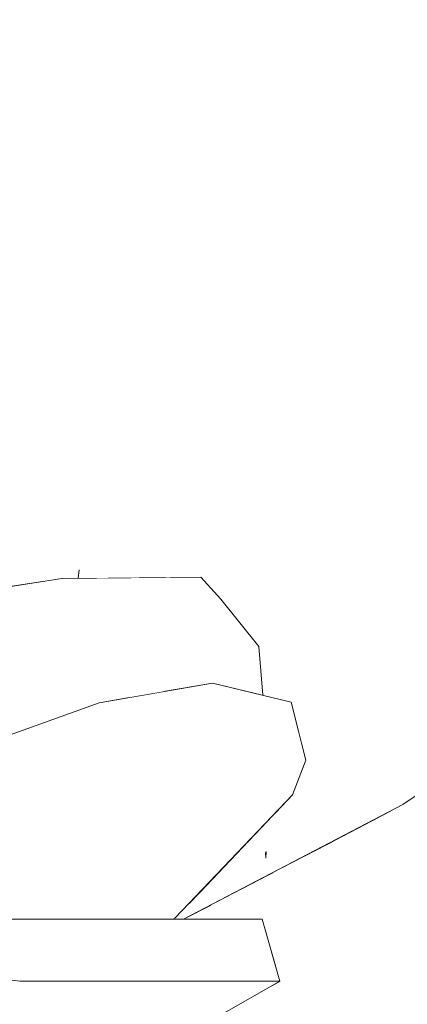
# Model space of a CAD drawing. Header units: millimetres. Extents: x 90539 to 127778, y -34922 to 14506.
# Tile 106 of 256: x 111336 to 111394, y 117 to 264. Entities that reach past the tile are written whole.
import ezdxf

# ---------------------------------------------------------------- set-up
doc = ezdxf.new("R2010")
doc.units = ezdxf.units.MM
doc.header["$MEASUREMENT"] = 0
doc.linetypes.add('Wipeout_Contour', pattern=[1000, 0, -1000])
for name, color, linetype in [('Nowe_A-Niepełnosprawni', 7, 'Continuous'), ('Nowe_A-Wymiary-Wewnętrzne', 7, 'Continuous'), ('Nowe_A-Wymiary-Zewnętrzne', 7, 'Continuous'), ('Nowe_A-Ściany-Działowe', 7, 'Continuous')]:
    doc.layers.add(name, color=color, linetype=linetype)
for name, color, linetype, lineweight in [('Nowe_A-Niepełnosprawni_Nr_pióra__4', 7, 'Continuous', 13), ('Nowe_A-Wymiary-Wewnętrzne_Nr_pióra__46', 5, 'Continuous', 15), ('Nowe_A-Wymiary-Zewnętrzne_Nr_pióra__46', 5, 'Continuous', 15)]:
    doc.layers.add(name, color=color, linetype=linetype, lineweight=lineweight)
for name, color, linetype, lineweight, true_color in [('Nowe_A-Wymiary-Wewnętrzne_Nr_pióra__45', 7, 'Continuous', 15, 0x40a5ff), ('Nowe_A-Wymiary-Wewnętrzne_Nr_pióra__85', 7, 'Continuous', 13, 0x80c2ff), ('Nowe_A-Wymiary-Zewnętrzne_Nr_pióra__45', 7, 'Continuous', 15, 0x40a5ff), ('Nowe_A-Wymiary-Zewnętrzne_Nr_pióra__85', 7, 'Continuous', 13, 0x80c2ff)]:
    doc.layers.add(name, color=color, linetype=linetype, lineweight=lineweight, true_color=true_color)
doc.styles.add('STYL_AUTOMATYCZNY_2', font='arial.ttf')
doc.dimstyles.new('STYL_AUTOMATYCZNY__1', dxfattribs={"dimtxt": 125, "dimasz": 47.5, "dimexe": 0.18, "dimexo": 20, "dimgap": 0, "dimtad": 1, "dimdec": 1, "dimlfac": 0.1, "dimzin": 0, "dimdsep": 46, "dimtxsty": 'STYL_AUTOMATYCZNY_2', "dimblk": 'ARROWHEAD_11', "dimblk1": 'ARROWHEAD_11', "dimblk2": 'ARROWHEAD_11', "dimcen": 0.09, "dimclrd": 256, "dimclre": 256, "dimclrt": 5, "dimadec": 1, "dimazin": 0, "dimtfac": 1, "dimtdec": 4, "dimtmove": 0, "dimatfit": 3, "dimfxl": 0, "dimtolj": 1, "dimtzin": 0, "dimarcsym": 0})

# ---------------------------------------------------------------- blocks, each defined once
blk = doc.blocks.new('ElemPrzekroju_23')
at = {"color": 254, "linetype": 'Wipeout_Contour', "lineweight": 0, "ltscale": 445459.309022}
blk.add_wipeout([(111357.17, 163.35), (111364.5, 164.61), (111371.47, 162.95), (111365.79, 177.21)], dxfattribs=at).dxf.layer = 'Nowe_A-Niepełnosprawni'
at = {"color": 254, "linetype": 'Wipeout_Contour', "lineweight": 0, "ltscale": 445237.143082}
blk.add_wipeout([(111243.9, 67.56), (111282.8, 67.56), (111374.58, 120), (111335.69, 120)], dxfattribs=at).dxf.layer = 'Nowe_A-Niepełnosprawni'
at = {"color": 254, "linetype": 'Wipeout_Contour', "lineweight": 0, "ltscale": 445426.645609}
blk.add_wipeout([(111365.79, 177.21), (111346.47, 176.02), (111356.78, 163.28), (111357.17, 163.35)], dxfattribs=at).dxf.layer = 'Nowe_A-Niepełnosprawni'
at = {"color": 254, "linetype": 'Wipeout_Contour', "lineweight": 0, "ltscale": 779277.915263}
blk.add_wipeout([(111289.29, 133.91), (111282.74, 138.26), (111289.86, 125.79), (111335.69, 120), (111374.58, 120), (111371.93, 129.27), (111333.04, 129.27)], dxfattribs=at).dxf.layer = 'Nowe_A-Niepełnosprawni'
at = {"layer": 'Nowe_A-Niepełnosprawni_Nr_pióra__4', "color": 7, "linetype": 'Continuous', "lineweight": 13}
blk.add_line((111289.86, 125.79), (111335.69, 120), dxfattribs=at)
at = {"color": 254, "linetype": 'Wipeout_Contour', "lineweight": 0, "ltscale": 556672.727842}
blk.add_wipeout([(111300.25, 132.75), (111333.04, 129.27), (111357.57, 129.27), (111358.93, 129.48), (111322.97, 144.79)], dxfattribs=at).dxf.layer = 'Nowe_A-Niepełnosprawni'
at = {"color": 254, "linetype": 'Wipeout_Contour', "lineweight": 0, "ltscale": 668213.54534}
blk.add_wipeout([(111364.07, 130.43), (111364.02, 129.27), (111368.6, 129.27), (111377.61, 133.89), (111373.53, 136.26), (111364.31, 131.43)], dxfattribs=at).dxf.layer = 'Nowe_A-Niepełnosprawni'
at = {"color": 254, "linetype": 'Wipeout_Contour', "lineweight": 0, "ltscale": 334150.705868}
blk.add_wipeout([(111388.46, 125.45), (111359.98, 97.62), (111402.27, 114.04)], dxfattribs=at).dxf.layer = 'Nowe_A-Niepełnosprawni'
at = {"color": 254, "linetype": 'Wipeout_Contour', "lineweight": 0, "ltscale": 445490.945345}
blk.add_wipeout([(111377.61, 133.89), (111368.6, 129.27), (111371.93, 129.27), (111372.28, 128.05)], dxfattribs=at).dxf.layer = 'Nowe_A-Niepełnosprawni'
at = {"color": 254, "linetype": 'Wipeout_Contour', "lineweight": 0, "ltscale": 334092.780287}
blk.add_wipeout([(111364.19, 131.36), (111364.07, 130.43), (111364.31, 131.43)], dxfattribs=at).dxf.layer = 'Nowe_A-Niepełnosprawni'
at = {"color": 254, "linetype": 'Wipeout_Contour', "lineweight": 0, "ltscale": 445480.95758}
blk.add_wipeout([(111358.91, 111.05), (111359.98, 97.62), (111388.46, 125.45), (111372.88, 119.03)], dxfattribs=at).dxf.layer = 'Nowe_A-Niepełnosprawni'
at = {"color": 254, "linetype": 'Wipeout_Contour', "lineweight": 0, "ltscale": 668384.769778}
blk.add_wipeout([(111389.08, 144.08), (111402.27, 114.04), (111410.67, 157.84), (111396.44, 148.77), (111392.99, 146.46), (111392.03, 145.96)], dxfattribs=at).dxf.layer = 'Nowe_A-Niepełnosprawni'
at = {"color": 254, "linetype": 'Wipeout_Contour', "lineweight": 0, "ltscale": 334134.313538}
blk.add_wipeout([(111382.86, 141.15), (111373.53, 136.26), (111377.61, 133.89)], dxfattribs=at).dxf.layer = 'Nowe_A-Niepełnosprawni'
at = {"color": 254, "linetype": 'Wipeout_Contour', "lineweight": 0, "ltscale": 334180.489041}
blk.add_wipeout([(111402.27, 114.04), (111389.08, 144.08), (111388.46, 125.45)], dxfattribs=at).dxf.layer = 'Nowe_A-Niepełnosprawni'
at = {"color": 254, "linetype": 'Wipeout_Contour', "lineweight": 0, "ltscale": 556887.156853}
blk.add_wipeout([(111377.61, 133.89), (111372.28, 128.05), (111374.58, 120), (111372.88, 119.03), (111388.46, 125.45)], dxfattribs=at).dxf.layer = 'Nowe_A-Niepełnosprawni'
at = {"layer": 'Nowe_A-Niepełnosprawni_Nr_pióra__4', "color": 7, "linetype": 'Continuous', "lineweight": 13}
for p in [(111282.8, 67.56), (111335.69, 120)]:
    blk.add_line(p, (111374.58, 120), dxfattribs=at)
at = {"color": 254, "linetype": 'Wipeout_Contour', "lineweight": 0, "ltscale": 334154.953745}
blk.add_wipeout([(111389.08, 144.08), (111377.61, 133.89), (111388.46, 125.45)], dxfattribs=at).dxf.layer = 'Nowe_A-Niepełnosprawni'
at = {"color": 254, "linetype": 'Wipeout_Contour', "lineweight": 0, "ltscale": 334170.935444}
blk.add_wipeout([(111389.05, 144.39), (111389.08, 144.08), (111392.03, 145.96)], dxfattribs=at).dxf.layer = 'Nowe_A-Niepełnosprawni'
at = {"color": 254, "linetype": 'Wipeout_Contour', "lineweight": 0, "ltscale": 445538.500076}
blk.add_wipeout([(111382.86, 141.15), (111377.61, 133.89), (111389.08, 144.08), (111389.05, 144.39)], dxfattribs=at).dxf.layer = 'Nowe_A-Niepełnosprawni'
at = {"color": 254, "linetype": 'Wipeout_Contour', "lineweight": 0, "ltscale": 334080.448859}
blk.add_wipeout([(111342.7, 152.24), (111358.93, 129.48), (111378.49, 153.08)], dxfattribs=at).dxf.layer = 'Nowe_A-Niepełnosprawni'
at = {"color": 254, "linetype": 'Wipeout_Contour', "lineweight": 0, "ltscale": 334091.941532}
blk.add_wipeout([(111342.7, 152.24), (111378.49, 153.08), (111370.71, 157.09)], dxfattribs=at).dxf.layer = 'Nowe_A-Niepełnosprawni'
at = {"color": 254, "linetype": 'Wipeout_Contour', "lineweight": 0, "ltscale": 334075.054732}
blk.add_wipeout([(111357.57, 129.27), (111358.59, 129.27), (111358.93, 129.48)], dxfattribs=at).dxf.layer = 'Nowe_A-Niepełnosprawni'
at = {"color": 254, "linetype": 'Wipeout_Contour', "lineweight": 0, "ltscale": 334102.278558}
blk.add_wipeout([(111360.89, 157.23), (111376.27, 161.8), (111364.5, 164.61)], dxfattribs=at).dxf.layer = 'Nowe_A-Niepełnosprawni'
at = {"color": 254, "linetype": 'Wipeout_Contour', "lineweight": 0, "ltscale": 334051.712484}
blk.add_wipeout([(111360.89, 157.23), (111347.56, 161.7), (111342.7, 152.24)], dxfattribs=at).dxf.layer = 'Nowe_A-Niepełnosprawni'
at = {"color": 254, "linetype": 'Wipeout_Contour', "lineweight": 0, "ltscale": 334125.596939}
blk.add_wipeout([(111370.71, 157.09), (111378.49, 153.08), (111376.27, 161.8)], dxfattribs=at).dxf.layer = 'Nowe_A-Niepełnosprawni'
at = {"color": 254, "linetype": 'Wipeout_Contour', "lineweight": 0, "ltscale": 445379.104707}
blk.add_wipeout([(111329.16, 171.56), (111351.69, 162.41), (111352.02, 162.47), (111346.47, 176.02)], dxfattribs=at).dxf.layer = 'Nowe_A-Niepełnosprawni'
at = {"color": 254, "linetype": 'Wipeout_Contour', "lineweight": 0, "ltscale": 334113.777664}
blk.add_wipeout([(111378.49, 153.08), (111358.93, 129.48), (111376.48, 147.92)], dxfattribs=at).dxf.layer = 'Nowe_A-Niepełnosprawni'
at = {"color": 254, "linetype": 'Wipeout_Contour', "lineweight": 0, "ltscale": 333988.329536}
blk.add_wipeout([(111312.29, 173.03), (111329.16, 171.56), (111346.47, 176.02)], dxfattribs=at).dxf.layer = 'Nowe_A-Niepełnosprawni'
at = {"color": 254, "linetype": 'Wipeout_Contour', "lineweight": 0, "ltscale": 334018.350741}
blk.add_wipeout([(111342.7, 152.24), (111347.56, 161.7), (111328.02, 154.63)], dxfattribs=at).dxf.layer = 'Nowe_A-Niepełnosprawni'
at = {"color": 254, "linetype": 'Wipeout_Contour', "lineweight": 0, "ltscale": 445451.867498}
blk.add_wipeout([(111364.19, 131.36), (111360.2, 129.27), (111364.02, 129.27), (111364.07, 130.43)], dxfattribs=at).dxf.layer = 'Nowe_A-Niepełnosprawni'
at = {"color": 254, "linetype": 'Wipeout_Contour', "lineweight": 0, "ltscale": 333957.20698}
blk.add_wipeout([(111312.29, 173.03), (111341.99, 180.3), (111302.27, 174.09)], dxfattribs=at).dxf.layer = 'Nowe_A-Niepełnosprawni'
at = {"color": 254, "linetype": 'Wipeout_Contour', "lineweight": 0, "ltscale": 445358.346075}
blk.add_wipeout([(111329.16, 171.56), (111329.29, 155.09), (111347.56, 161.7), (111351.69, 162.41)], dxfattribs=at).dxf.layer = 'Nowe_A-Niepełnosprawni'
at = {"color": 254, "linetype": 'Wipeout_Contour', "lineweight": 0, "ltscale": 334024.820133}
blk.add_wipeout([(111342.7, 152.24), (111322.97, 144.79), (111358.93, 129.48)], dxfattribs=at).dxf.layer = 'Nowe_A-Niepełnosprawni'
at = {"color": 254, "linetype": 'Wipeout_Contour', "lineweight": 0, "ltscale": 334070.61105}
blk.add_wipeout([(111341.99, 180.3), (111365.79, 177.21), (111362.77, 180.47)], dxfattribs=at).dxf.layer = 'Nowe_A-Niepełnosprawni'
at = {"color": 254, "linetype": 'Wipeout_Contour', "lineweight": 0, "ltscale": 334073.010141}
blk.add_wipeout([(111347.56, 161.7), (111360.89, 157.23), (111364.5, 164.61)], dxfattribs=at).dxf.layer = 'Nowe_A-Niepełnosprawni'
at = {"color": 254, "linetype": 'Wipeout_Contour', "lineweight": 0, "ltscale": 333994.237523}
blk.add_wipeout([(111342.7, 152.24), (111328.02, 154.63), (111322.97, 144.79)], dxfattribs=at).dxf.layer = 'Nowe_A-Niepełnosprawni'
at = {"color": 254, "linetype": 'Wipeout_Contour', "lineweight": 0, "ltscale": 445480.43531}
blk.add_wipeout([(111365.79, 177.21), (111371.47, 162.95), (111372.05, 162.81), (111371.43, 170.12)], dxfattribs=at).dxf.layer = 'Nowe_A-Niepełnosprawni'
at = {"color": 254, "linetype": 'Wipeout_Contour', "lineweight": 0, "ltscale": 334108.078177}
blk.add_wipeout([(111376.27, 161.8), (111360.89, 157.23), (111370.71, 157.09)], dxfattribs=at).dxf.layer = 'Nowe_A-Niepełnosprawni'
at = {"color": 254, "linetype": 'Wipeout_Contour', "lineweight": 0, "ltscale": 334195.253998}
blk.add_wipeout([(111376.61, 195.57), (111392.99, 146.46), (111425.06, 194.15)], dxfattribs=at).dxf.layer = 'Nowe_A-Niepełnosprawni'
at = {"color": 254, "linetype": 'Wipeout_Contour', "lineweight": 0, "ltscale": 334054.995638}
blk.add_wipeout([(111365.79, 177.21), (111341.99, 180.3), (111346.47, 176.02)], dxfattribs=at).dxf.layer = 'Nowe_A-Niepełnosprawni'
at = {"color": 254, "linetype": 'Wipeout_Contour', "lineweight": 0, "ltscale": 334074.481827}
blk.add_wipeout([(111342.7, 152.24), (111370.71, 157.09), (111360.89, 157.23)], dxfattribs=at).dxf.layer = 'Nowe_A-Niepełnosprawni'
at = {"color": 254, "linetype": 'Wipeout_Contour', "lineweight": 0, "ltscale": 334000.80205}
blk.add_wipeout([(111341.99, 180.3), (111312.29, 173.03), (111346.47, 176.02)], dxfattribs=at).dxf.layer = 'Nowe_A-Niepełnosprawni'
at = {"color": 254, "linetype": 'Wipeout_Contour', "lineweight": 0, "ltscale": 334055.608187}
blk.add_wipeout([(111356.78, 163.28), (111346.47, 176.02), (111352.02, 162.47)], dxfattribs=at).dxf.layer = 'Nowe_A-Niepełnosprawni'
at = {"color": 254, "linetype": 'Wipeout_Contour', "lineweight": 0, "ltscale": 1113687.403281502}
blk.add_wipeout([(111344.56, 181.6), (111346.3, 180.34), (111362.77, 180.47), (111365.79, 177.21), (111371.43, 170.12), (111372.05, 162.81), (111376.27, 161.8), (111377.27, 157.86), (111392.99, 146.46), (111376.61, 195.57)], dxfattribs=at).dxf.layer = 'Nowe_A-Niepełnosprawni'
at = {"layer": 'Nowe_A-Niepełnosprawni_Nr_pióra__4', "color": 7, "linetype": 'Continuous', "lineweight": 13}
for p, q in [((111365.79, 177.21), (111362.77, 180.47)), ((111365.79, 177.21), (111371.43, 170.12)), ((111372.05, 162.81), (111371.43, 170.12)), ((111364.5, 164.61), (111347.56, 161.7)), ((111376.27, 161.8), (111364.5, 164.61)), ((111347.56, 161.7), (111328.02, 154.63))]:
    blk.add_line(p, q, dxfattribs=at)
at = {"color": 254, "linetype": 'Wipeout_Contour', "lineweight": 0, "ltscale": 445351.454753}
blk.add_wipeout([(111344.56, 181.6), (111333.2, 263.97), (111333.64, 178.99), (111338.84, 179.81)], dxfattribs=at).dxf.layer = 'Nowe_A-Niepełnosprawni'
at = {"color": 254, "linetype": 'Wipeout_Contour', "lineweight": 0, "ltscale": 334236.722202}
blk.add_wipeout([(111376.61, 195.57), (111425.06, 194.15), (111434.81, 228.84)], dxfattribs=at).dxf.layer = 'Nowe_A-Niepełnosprawni'
at = {"color": 254, "linetype": 'Wipeout_Contour', "lineweight": 0, "ltscale": 556900.034642}
blk.add_wipeout([(111376.48, 147.92), (111373.41, 144.7), (111392.99, 146.46), (111377.27, 157.86), (111378.49, 153.08)], dxfattribs=at).dxf.layer = 'Nowe_A-Niepełnosprawni'
at = {"layer": 'Nowe_A-Niepełnosprawni_Nr_pióra__4', "color": 7, "linetype": 'Continuous', "lineweight": 13}
for p, q in [((111378.49, 153.08), (111376.27, 161.8)), ((111376.48, 147.92), (111378.49, 153.08))]:
    blk.add_line(p, q, dxfattribs=at)
at = {"color": 254, "linetype": 'Wipeout_Contour', "lineweight": 0, "ltscale": 334059.332228}
blk.add_wipeout([(111333.2, 263.97), (111344.56, 181.6), (111380.63, 219.38)], dxfattribs=at).dxf.layer = 'Nowe_A-Niepełnosprawni'
at = {"color": 254, "linetype": 'Wipeout_Contour', "lineweight": 0, "ltscale": 668205.827157}
blk.add_wipeout([(111358.59, 129.27), (111360.2, 129.27), (111392.99, 146.46), (111372.48, 138.44), (111360.68, 131.32), (111358.93, 129.48)], dxfattribs=at).dxf.layer = 'Nowe_A-Niepełnosprawni'
at = {"layer": 'Nowe_A-Niepełnosprawni_Nr_pióra__4', "color": 7, "linetype": 'Continuous', "lineweight": 13}
for p, q in [((111371.93, 129.27), (111333.04, 129.27)), ((111358.59, 129.27), (111358.93, 129.48)), ((111374.58, 120), (111371.93, 129.27))]:
    blk.add_line(p, q, dxfattribs=at)
at = {"color": 254, "linetype": 'Wipeout_Contour', "lineweight": 0, "ltscale": 334128.777787}
blk.add_wipeout([(111393.65, 277.81), (111353.68, 306.71), (111380.63, 219.38)], dxfattribs=at).dxf.layer = 'Nowe_A-Niepełnosprawni'
at = {"color": 254, "linetype": 'Wipeout_Contour', "lineweight": 0, "ltscale": 334243.850543}
blk.add_wipeout([(111392.99, 146.46), (111425.89, 168.46), (111425.06, 194.15)], dxfattribs=at).dxf.layer = 'Nowe_A-Niepełnosprawni'
at = {"color": 254, "linetype": 'Wipeout_Contour', "lineweight": 0, "ltscale": 334036.711735}
blk.add_wipeout([(111346.3, 180.34), (111344.56, 181.6), (111345.39, 180.33)], dxfattribs=at).dxf.layer = 'Nowe_A-Niepełnosprawni'
at = {"color": 254, "linetype": 'Wipeout_Contour', "lineweight": 0, "ltscale": 334068.535985}
blk.add_wipeout([(111333.2, 263.97), (111380.63, 219.38), (111353.68, 306.71)], dxfattribs=at).dxf.layer = 'Nowe_A-Niepełnosprawni'
at = {"color": 254, "linetype": 'Wipeout_Contour', "lineweight": 0, "ltscale": 445369.869513}
blk.add_wipeout([(111344.56, 181.6), (111338.84, 179.81), (111341.99, 180.3), (111344.43, 180.32)], dxfattribs=at).dxf.layer = 'Nowe_A-Niepełnosprawni'
at = {"color": 254, "linetype": 'Wipeout_Contour', "lineweight": 0, "ltscale": 668247.033844}
blk.add_wipeout([(111362, 132.7), (111372.46, 139.28), (111372.48, 138.44), (111372.55, 139.41), (111392.99, 146.46), (111373.41, 144.7)], dxfattribs=at).dxf.layer = 'Nowe_A-Niepełnosprawni'
at = {"layer": 'Nowe_A-Niepełnosprawni_Nr_pióra__4', "color": 7, "linetype": 'Continuous', "lineweight": 13}
blk.add_line((111302.27, 174.09), (111341.99, 180.3), dxfattribs=at)
at = {"color": 254, "linetype": 'Wipeout_Contour', "lineweight": 0, "ltscale": 334206.03697}
blk.add_wipeout([(111376.61, 195.57), (111434.81, 228.84), (111393.65, 277.81)], dxfattribs=at).dxf.layer = 'Nowe_A-Niepełnosprawni'
at = {"color": 254, "linetype": 'Wipeout_Contour', "lineweight": 0, "ltscale": 334035.1757}
blk.add_wipeout([(111344.56, 181.6), (111344.43, 180.32), (111345.39, 180.33)], dxfattribs=at).dxf.layer = 'Nowe_A-Niepełnosprawni'
at = {"color": 254, "linetype": 'Wipeout_Contour', "lineweight": 0, "ltscale": 334138.783582}
blk.add_wipeout([(111372.55, 139.41), (111372.48, 138.44), (111392.99, 146.46)], dxfattribs=at).dxf.layer = 'Nowe_A-Niepełnosprawni'
at = {"layer": 'Nowe_A-Niepełnosprawni_Nr_pióra__4', "color": 7, "linetype": 'Continuous', "lineweight": 13}
for p, q in [((111341.99, 180.3), (111362.77, 180.47)), ((111425.89, 168.46), (111392.99, 146.46))]:
    blk.add_line(p, q, dxfattribs=at)
at = {"color": 254, "linetype": 'Wipeout_Contour', "lineweight": 0, "ltscale": 334151.895981}
blk.add_wipeout([(111393.65, 277.81), (111380.63, 219.38), (111376.61, 195.57)], dxfattribs=at).dxf.layer = 'Nowe_A-Niepełnosprawni'
at = {"color": 254, "linetype": 'Wipeout_Contour', "lineweight": 0, "ltscale": 445467.835996}
blk.add_wipeout([(111362, 132.7), (111360.68, 131.32), (111372.48, 138.44), (111372.46, 139.28)], dxfattribs=at).dxf.layer = 'Nowe_A-Niepełnosprawni'
at = {"layer": 'Nowe_A-Niepełnosprawni_Nr_pióra__4', "color": 7, "linetype": 'Continuous', "lineweight": 13}
for p, q in [((111376.48, 147.92), (111358.93, 129.48)), ((111392.99, 146.46), (111360.2, 129.27)), ((111372.46, 139.28), (111372.48, 138.44)), ((111372.48, 138.44), (111372.55, 139.41))]:
    blk.add_line(p, q, dxfattribs=at)
at = {"color": 254, "linetype": 'Wipeout_Contour', "lineweight": 0, "ltscale": 334101.951167}
blk.add_wipeout([(111380.63, 219.38), (111344.56, 181.6), (111376.61, 195.57)], dxfattribs=at).dxf.layer = 'Nowe_A-Niepełnosprawni'
at = {"layer": 'Nowe_A-Niepełnosprawni_Nr_pióra__4', "color": 7, "linetype": 'Continuous', "lineweight": 13}
blk.add_line((111344.43, 180.32), (111344.56, 181.6), dxfattribs=at)
blk = doc.blocks.new('ElemPrzekroju_25')
at = {"color": 254, "linetype": 'Wipeout_Contour', "lineweight": 0, "ltscale": 6815411.693442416}
blk.add_wipeout([(109677.6, 2540), (109677.6, 2100), (110477.6, 2100), (110477.6, 519.19), (110503.66, 549.44), (110520.6, 562.24), (110520.6, 2117), (111654.6, 2117), (111654.6, 0), (111973.1, 0), (111973.1, 2.45), (111943.06, 2.45), (111910.44, 86.95), (111909.1, 94.15), (111909.1, 204.5), (111973.1, 204.5), (111973.1, 205.5), (111908.1, 205.5), (111908.1, 228.49), (111870.92, 228.49), (111870.92, 232.26), (111870.92, 232.76), (111870.9, 257.12), (111870.92, 260.3), (111870.92, 477.41), (111870.9, 514.77), (111870.92, 548.64), (111870.92, 566.63), (111870.72, 573.91), (111870.15, 590.35), (111869.58, 605.28), (111868.94, 621.57), (111868.28, 635.36), (111867.53, 651.5), (111866.73, 666.91), (111866.46, 675.53), (111870.87, 676.73), (111870.92, 687.28), (111870.92, 691.98), (111870.92, 692.51), (111908.1, 692.51), (111908.1, 717), (111918.49, 749.19), (111892.43, 753.66), (111890.42, 755.43), (111889.48, 757.69), (111889.61, 759.5), (111889.69, 759.95), (111890.43, 764.33), (111895.67, 795.02), (111896.27, 798.52), (111897.03, 800.85), (111898.43, 802.31), (111900.88, 803.3), (111934.17, 797.72), (111934, 797.19), (111947.82, 839.98), (111973.27, 839.98), (111973.27, 840), (112527.6, 840), (112527.6, 2540)], dxfattribs=at).dxf.layer = 'Nowe_A-Ściany-Działowe'
blk = doc.blocks.new('*D714')
at = {"layer": 'Nowe_A-Wymiary-Wewnętrzne_Nr_pióra__45', "linetype": 'Continuous', "lineweight": 15, "true_color": 0x40a5ff}
for points in [[(116511.16, 900), (116512.12, 895.22), (116514.83, 891.16), (116518.88, 888.45), (116523.66, 887.5), (116528.45, 888.45), (116532.5, 891.16), (116535.21, 895.22), (116536.16, 900), (116535.21, 904.78), (116532.5, 908.84), (116528.45, 911.55), (116523.66, 912.5), (116518.88, 911.55), (116514.83, 908.84), (116512.12, 904.78)], [(116511.16, 0), (116512.12, -4.78), (116514.83, -8.84), (116518.88, -11.55), (116523.66, -12.5), (116528.45, -11.55), (116532.5, -8.84), (116535.21, -4.78), (116536.16, 0), (116535.21, 4.78), (116532.5, 8.84), (116528.45, 11.55), (116523.66, 12.5), (116518.88, 11.55), (116514.83, 8.84), (116512.12, 4.78)]]:
    blk.add_hatch(color=161, dxfattribs=at).paths.add_polyline_path(points)
at = {"layer": 'Nowe_A-Wymiary-Wewnętrzne_Nr_pióra__45', "color": 161, "linetype": 'Continuous', "lineweight": 15, "true_color": 0x40a5ff}
for centre in [(116523.66, 900), (116523.66, 0)]:
    blk.add_circle(centre, 12.5, dxfattribs=at)
at = {"layer": 'Nowe_A-Wymiary-Wewnętrzne_Nr_pióra__85', "color": 151, "linetype": 'Continuous', "lineweight": 13, "true_color": 0x80c2ff}
for p, q in [((116511.16, 900), (116476.79, 900)), ((116570.54, 900), (116536.16, 900)), ((116523.66, 12.5), (116523.66, 887.5)), ((116511.16, 0), (116476.79, 0)), ((116570.54, 0), (116536.16, 0)), ((116523.66, -25), (116523.66, -12.5))]:
    blk.add_line(p, q, dxfattribs=at)
at = {"layer": 'Nowe_A-Wymiary-Wewnętrzne_Nr_pióra__46', "color": 5, "lineweight": 15, "insert": (116498.66, 283.17), "char_height": 125, "attachment_point": 7, "rotation": 90, "style": 'STYL_AUTOMATYCZNY_2'}
blk.add_mtext('\\A1;{\\pql;\\fArial|b0|i0|c238|p0;\\W1.000000;90,0}', dxfattribs=at)
blk = doc.blocks.new('ARROWHEAD_11')
at = {"color": 0, "linetype": 'Continuous', "lineweight": 0}
blk.add_line((0, 0), (-1, 0), dxfattribs=at)
at = {"color": 0, "linetype": 'Continuous', "lineweight": 0, "const_width": 0.25, "flags": 128}
blk.add_lwpolyline([(-0.125, 0, 1), (0.125, 0, 1)], format="xyb", close=True, dxfattribs=at)
blk = doc.blocks.new('*D748')
at = {"layer": 'Nowe_A-Wymiary-Zewnętrzne_Nr_pióra__45', "linetype": 'Continuous', "lineweight": 15, "true_color": 0x40a5ff}
for points in [[(119375.13, 12845), (119376.08, 12840.22), (119378.79, 12836.16), (119382.84, 12833.45), (119387.63, 12832.5), (119392.41, 12833.45), (119396.47, 12836.16), (119399.18, 12840.22), (119400.13, 12845), (119399.18, 12849.78), (119396.47, 12853.84), (119392.41, 12856.55), (119387.63, 12857.5), (119382.84, 12856.55), (119378.79, 12853.84), (119376.08, 12849.78)], [(119375.13, -450), (119376.08, -454.78), (119378.79, -458.84), (119382.84, -461.55), (119387.63, -462.5), (119392.41, -461.55), (119396.47, -458.84), (119399.18, -454.78), (119400.13, -450), (119399.18, -445.22), (119396.47, -441.16), (119392.41, -438.45), (119387.63, -437.5), (119382.84, -438.45), (119378.79, -441.16), (119376.08, -445.22)]]:
    blk.add_hatch(color=161, dxfattribs=at).paths.add_polyline_path(points)
at = {"layer": 'Nowe_A-Wymiary-Zewnętrzne_Nr_pióra__45', "color": 161, "linetype": 'Continuous', "lineweight": 15, "true_color": 0x40a5ff}
for centre in [(119387.63, 12845), (119387.63, -450)]:
    blk.add_circle(centre, 12.5, dxfattribs=at)
at = {"layer": 'Nowe_A-Wymiary-Zewnętrzne_Nr_pióra__85', "color": 151, "linetype": 'Continuous', "lineweight": 13, "true_color": 0x80c2ff}
for p, q in [((119387.63, 12857.5), (119387.63, 12870)), ((119375.13, 12845), (119340.75, 12845)), ((119434.5, 12845), (119400.13, 12845)), ((119387.63, -437.5), (119387.63, 12832.5)), ((119375.13, -450), (119340.75, -450)), ((119434.5, -450), (119400.13, -450)), ((119387.63, -475), (119387.63, -462.5))]:
    blk.add_line(p, q, dxfattribs=at)
at = {"layer": 'Nowe_A-Wymiary-Zewnętrzne_Nr_pióra__46', "color": 5, "lineweight": 15, "insert": (119362.63, 5911.52), "char_height": 125, "attachment_point": 7, "rotation": 90, "style": 'STYL_AUTOMATYCZNY_2'}
blk.add_mtext('\\A1;{\\pql;\\fArial|b0|i0|c238|p0;\\W1.000000;1\xa0329,5}', dxfattribs=at)

msp = doc.modelspace()

# ---------------------------------------------------------------- block references
at = {"layer": 'Nowe_A-Niepełnosprawni', "lineweight": 0}
msp.add_blockref('ElemPrzekroju_23', (0, 0), dxfattribs=at)

# ---------------------------------------------------------------- next in the draw order: block references
at = {"layer": 'Nowe_A-Ściany-Działowe', "lineweight": 0}
msp.add_blockref('ElemPrzekroju_25', (0, 0), dxfattribs=at)

# ---------------------------------------------------------------- next in the draw order: dimensions: what is measured, and where the dimension line sits
at = {"layer": 'Nowe_A-Wymiary-Wewnętrzne', "color": 151, "linetype": 'Continuous', "lineweight": 13, "true_color": 0x80c2ff}
dim = msp.add_linear_dim(base=(116523.66, 900), p1=(99177.6, 0), p2=(116907.6, 900), angle=90, dimstyle='STYL_AUTOMATYCZNY__1', dxfattribs=at)
dim.commit()
dim.dimension.update_dxf_attribs({"geometry": '*D714', "text_midpoint": (116436.16, 445), "dimtype": 160, "text_rotation": 90})
at = {"layer": 'Nowe_A-Wymiary-Zewnętrzne', "color": 151, "linetype": 'Continuous', "lineweight": 13, "true_color": 0x80c2ff}
dim = msp.add_linear_dim(base=(119387.63, 12845), p1=(95120.09, -450), p2=(98654.74, 12845), angle=90, dimstyle='STYL_AUTOMATYCZNY__1', dxfattribs=at)
dim.commit()
dim.dimension.update_dxf_attribs({"geometry": '*D748', "text_midpoint": (119300.13, 6192.64), "dimtype": 160, "text_rotation": 90})

doc.saveas('drawing.dxf')
